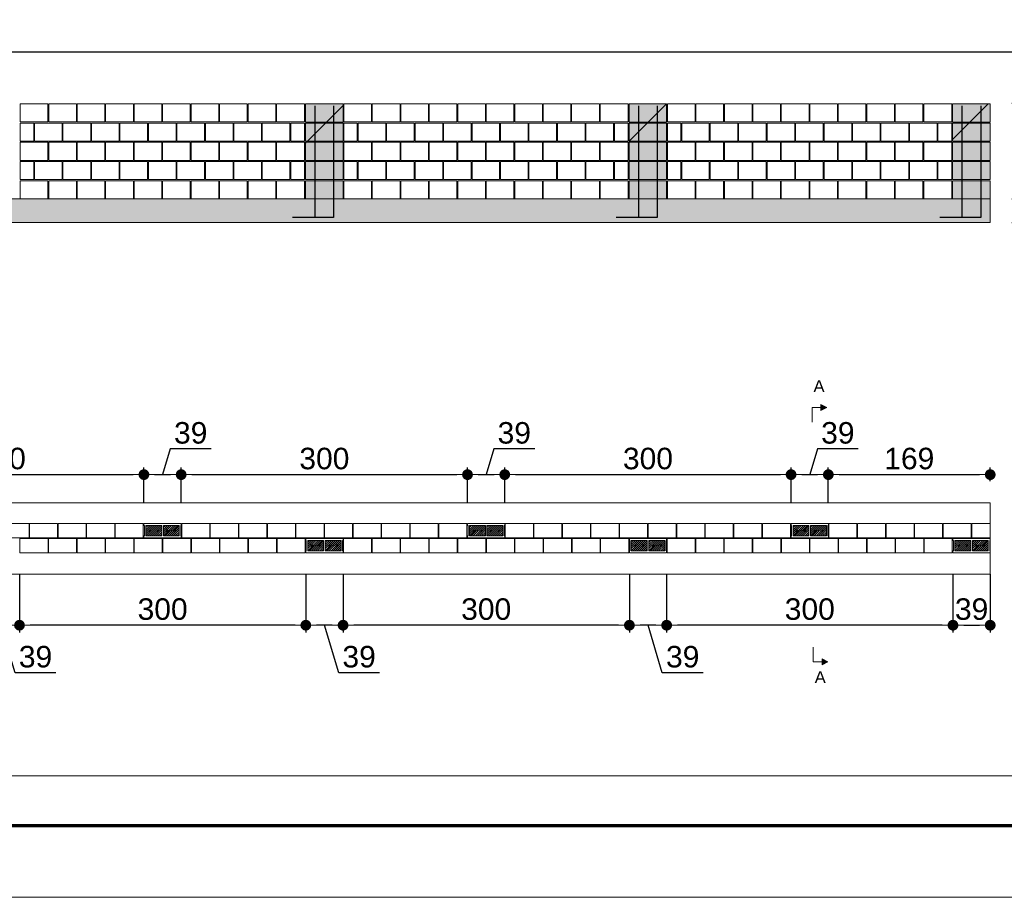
# Model space of a CAD drawing. Header units: millimetres. Extents: x 83 to 471, y -739 to 93.
# Tile 41 of 185: x 174 to 188, y -641 to -629. Entities that reach past the tile are written whole.
import ezdxf
from ezdxf.enums import TextEntityAlignment as Align

# ---------------------------------------------------------------- set-up
doc = ezdxf.new("R2010")
doc.units = ezdxf.units.MM
for name, color, linetype, lineweight in [('.', 7, 'Continuous', 5), ('__MAGNUS.Cota', 30, 'Continuous', 9), ('__MAGNUS.Margem', 7, 'Continuous', 70), ('__MAGNUS.Selo', 7, 'Continuous', 30), ('ALVEOLOS', 7, 'Continuous', 9), ('COTAS', 250, 'Continuous', 5), ('ELE_REF_LINHAS_MARCAS_PLANTA', 7, 'Continuous', 9), ('ELE_REF_MARCAS_PLANTA', 7, 'Continuous', 9), ('MEIA_PECA', 7, 'Continuous', 0), ('PECA_COMPLETA', 7, 'Continuous', 0), ('PECA_DE_PREENCHIMENTO', 7, 'Continuous', 0), ('PREEN_ALVEOLOS', 7, 'Continuous', 9), ('ROTULOS_VERTICAIS', 7, 'Continuous', 9), ('VIG_FACES', 186, 'Continuous', 9)]:
    doc.layers.add(name, color=color, linetype=linetype, lineweight=lineweight)
doc.styles.add('Arial', font='arial.ttf')
doc.styles.add('Arial Narrow', font='ARIALN.TTF')
doc.dimstyles.new('Copy of UM_75.000000', dxfattribs={"dimtxt": 0.3, "dimasz": 0.15, "dimexe": 0.1, "dimexo": 0.3, "dimgap": 0.07, "dimtad": 1, "dimdec": 0, "dimlfac": 75, "dimzin": 0, "dimdsep": 46, "dimtxsty": 'Arial', "dimblk": 'DOT', "dimcen": 0.09, "dimdle": 0.1, "dimclrd": 30, "dimclre": 30, "dimclrt": 7, "dimadec": 1, "dimazin": 2, "dimtfac": 1, "dimtdec": 0, "dimtofl": 0, "dimtmove": 0, "dimatfit": 3, "dimldrblk": 'DOT', "dimfxl": 1, "dimtolj": 1, "dimarcsym": 0})

# ---------------------------------------------------------------- blocks, each defined once
blk = doc.blocks.new('*U1866')
at = {"layer": '__MAGNUS.Margem', "linetype": 'Continuous'}
blk.add_line((-980.92, -2.28), (173.08, -2.28), dxfattribs=at)
at = {"layer": '__MAGNUS.Margem', "lineweight": 9}
blk.add_line((-1005.92, -12.28), (183.08, -12.28), dxfattribs=at)
at = {"layer": '__MAGNUS.Selo', "style": 'Arial Narrow', "width": 1}
for tag, height, p in [('PROPRIETÁRIO', 3.4, (17.21, 48.91)), ('EDIFICAÇÃORESIDENCIAL', 3.4, (17.21, 40.61)), ('ESTRUTURAL', 3.4, (17.8, 20.69)), ('ANTEPROJETO', 2.43, (111.69, 13.5)), ('ARQ01/01', 5.5, (139.44, 9.5)), ('INDICADA', 2.43, (111.53, 8))]:
    blk.add_attdef(tag, text='', height=height, dxfattribs=at).set_placement(p, align=Align.MIDDLE_LEFT)
at = {"layer": '__MAGNUS.Selo', "lineweight": 30, "flags": 104}
for tag, p in [('ENDEREÇODAOBRA', (17.21, 33.54)), ('ENDEREÇODAOBRA', (17.21, 27.87)), ('TÍTULO', (17.21, 10.8))]:
    blk.add_attdef(tag, text='', height=3.4, dxfattribs=at).set_placement(p, align=Align.MIDDLE_LEFT)
blk = doc.blocks.new('blocoss50')
at = {"layer": 'MEIA_PECA'}
for points in [[(-0.467, -0.268), (-0.467, -0.521), (-0.274, -0.521), (-0.274, -0.268), (-0.467, -0.268)], [(-0.467, -0.804), (-0.467, -1.057), (-0.274, -1.057), (-0.274, -0.804), (-0.467, -0.804)]]:
    blk.add_lwpolyline(points, close=True, dxfattribs=at)
at = {"layer": 'PECA_COMPLETA'}
for points in [[(-4.243, 0), (-4.243, -0.253), (-3.857, -0.253), (-3.857, 0), (-4.243, 0)], [(-3.846, 0), (-3.846, -0.253), (-3.459, -0.253), (-3.459, 0), (-3.846, 0)], [(-3.448, 0), (-3.448, -0.253), (-3.062, -0.253), (-3.062, 0), (-3.448, 0)], [(-3.051, 0), (-3.051, -0.253), (-2.664, -0.253), (-2.664, 0), (-3.051, 0)], [(-2.653, 0), (-2.653, -0.253), (-2.266, -0.253), (-2.266, 0), (-2.653, 0)], [(-2.256, 0), (-2.256, -0.253), (-1.869, -0.253), (-1.869, 0), (-2.256, 0)], [(-1.858, 0), (-1.858, -0.253), (-1.471, -0.253), (-1.471, 0), (-1.858, 0)], [(-1.461, 0), (-1.461, -0.253), (-1.074, -0.253), (-1.074, 0), (-1.461, 0)], [(-1.063, 0), (-1.063, -0.253), (-0.676, -0.253), (-0.676, 0), (-1.063, 0)], [(-0.666, 0), (-0.666, -0.253), (-0.274, -0.253), (-0.274, 0), (-0.666, 0)], [(-4.243, -0.268), (-4.243, -0.521), (-4.055, -0.521), (-4.055, -0.268)], [(-4.044, -0.268), (-4.044, -0.521), (-3.658, -0.521), (-3.658, -0.268), (-4.044, -0.268)], [(-3.647, -0.268), (-3.647, -0.521), (-3.26, -0.521), (-3.26, -0.268), (-3.647, -0.268)], [(-3.249, -0.268), (-3.249, -0.521), (-2.863, -0.521), (-2.863, -0.268), (-3.249, -0.268)], [(-2.852, -0.268), (-2.852, -0.521), (-2.465, -0.521), (-2.465, -0.268), (-2.852, -0.268)], [(-2.454, -0.268), (-2.454, -0.521), (-2.068, -0.521), (-2.068, -0.268), (-2.454, -0.268)], [(-2.057, -0.268), (-2.057, -0.521), (-1.67, -0.521), (-1.67, -0.268), (-2.057, -0.268)], [(-1.659, -0.268), (-1.659, -0.521), (-1.273, -0.521), (-1.273, -0.268), (-1.659, -0.268)], [(-1.262, -0.268), (-1.262, -0.521), (-0.875, -0.521), (-0.875, -0.268), (-1.262, -0.268)], [(-0.864, -0.268), (-0.864, -0.521), (-0.478, -0.521), (-0.478, -0.268), (-0.864, -0.268)], [(-4.243, -0.536), (-4.243, -0.789), (-3.857, -0.789), (-3.857, -0.536), (-4.243, -0.536)], [(-3.846, -0.536), (-3.846, -0.789), (-3.459, -0.789), (-3.459, -0.536), (-3.846, -0.536)], [(-3.448, -0.536), (-3.448, -0.789), (-3.062, -0.789), (-3.062, -0.536), (-3.448, -0.536)], [(-3.051, -0.536), (-3.051, -0.789), (-2.664, -0.789), (-2.664, -0.536), (-3.051, -0.536)], [(-2.653, -0.536), (-2.653, -0.789), (-2.266, -0.789), (-2.266, -0.536), (-2.653, -0.536)], [(-2.256, -0.536), (-2.256, -0.789), (-1.869, -0.789), (-1.869, -0.536), (-2.256, -0.536)], [(-1.858, -0.536), (-1.858, -0.789), (-1.471, -0.789), (-1.471, -0.536), (-1.858, -0.536)], [(-1.461, -0.536), (-1.461, -0.789), (-1.074, -0.789), (-1.074, -0.536), (-1.461, -0.536)], [(-1.063, -0.536), (-1.063, -0.789), (-0.676, -0.789), (-0.676, -0.536), (-1.063, -0.536)], [(-0.666, -0.536), (-0.666, -0.789), (-0.274, -0.789), (-0.274, -0.536), (-0.666, -0.536)], [(-4.243, -0.804), (-4.243, -1.057), (-4.055, -1.057), (-4.055, -0.804)], [(-4.044, -0.804), (-4.044, -1.057), (-3.658, -1.057), (-3.658, -0.804), (-4.044, -0.804)], [(-3.647, -0.804), (-3.647, -1.057), (-3.26, -1.057), (-3.26, -0.804), (-3.647, -0.804)], [(-3.249, -0.804), (-3.249, -1.057), (-2.863, -1.057), (-2.863, -0.804), (-3.249, -0.804)], [(-2.852, -0.804), (-2.852, -1.057), (-2.465, -1.057), (-2.465, -0.804), (-2.852, -0.804)], [(-2.454, -0.804), (-2.454, -1.057), (-2.068, -1.057), (-2.068, -0.804), (-2.454, -0.804)], [(-2.057, -0.804), (-2.057, -1.057), (-1.67, -1.057), (-1.67, -0.804), (-2.057, -0.804)], [(-1.659, -0.804), (-1.659, -1.057), (-1.273, -1.057), (-1.273, -0.804), (-1.659, -0.804)], [(-1.262, -0.804), (-1.262, -1.057), (-0.875, -1.057), (-0.875, -0.804), (-1.262, -0.804)], [(-0.864, -0.804), (-0.864, -1.057), (-0.478, -1.057), (-0.478, -0.804), (-0.864, -0.804)], [(-4.243, -1.072), (-4.243, -1.325), (-3.857, -1.325), (-3.857, -1.072), (-4.243, -1.072)], [(-3.846, -1.072), (-3.846, -1.325), (-3.459, -1.325), (-3.459, -1.072), (-3.846, -1.072)], [(-3.448, -1.072), (-3.448, -1.325), (-3.062, -1.325), (-3.062, -1.072), (-3.448, -1.072)], [(-3.051, -1.072), (-3.051, -1.325), (-2.664, -1.325), (-2.664, -1.072), (-3.051, -1.072)], [(-2.653, -1.072), (-2.653, -1.325), (-2.266, -1.325), (-2.266, -1.072), (-2.653, -1.072)], [(-2.256, -1.072), (-2.256, -1.325), (-1.869, -1.325), (-1.869, -1.072), (-2.256, -1.072)], [(-1.858, -1.072), (-1.858, -1.325), (-1.471, -1.325), (-1.471, -1.072), (-1.858, -1.072)], [(-1.461, -1.072), (-1.461, -1.325), (-1.074, -1.325), (-1.074, -1.072), (-1.461, -1.072)], [(-1.063, -1.072), (-1.063, -1.325), (-0.676, -1.325), (-0.676, -1.072), (-1.063, -1.072)], [(-0.666, -1.072), (-0.666, -1.325), (-0.274, -1.325), (-0.274, -1.072), (-0.666, -1.072)]]:
    blk.add_lwpolyline(points, close=True, dxfattribs=at)
blk = doc.blocks.new('prumada')
at = {"layer": '.'}
h = blk.add_hatch(dxfattribs=at)
h.set_pattern_fill('ANSI31', color=256)
h.paths.add_polyline_path([(-0.525, 0.789), (-0.525, 0.536), (0, 0.536), (0, 0.789), (-0.525, 0.789), (-0.525, 0.789)])
h.paths.add_polyline_path([(-0.525, 1.057), (-0.525, 0.804), (0, 0.804), (0, 1.057), (-0.525, 1.057), (-0.525, 1.057)])
h.paths.add_polyline_path([(-0.525, 0.521), (-0.525, 0.268), (0, 0.268), (0, 0.521), (-0.525, 0.521), (-0.525, 0.521)])
h.paths.add_polyline_path([(-0.525, 0.253), (-0.525, 0), (0, 0), (0, 0.253), (-0.525, 0.253), (-0.525, 0.253)])
h.paths.add_polyline_path([(-0.525, 1.325), (-0.525, 1.072), (0, 1.072), (0, 1.325), (-0.525, 1.325), (-0.525, 1.325)])
h = blk.add_hatch(color=254, dxfattribs=at)
h.dxf.hatch_style = 1
h.paths.add_polyline_path([(-0.525, 0.789), (-0.525, 0.536), (0, 0.536), (0, 0.789), (-0.525, 0.789), (-0.525, 0.789)])
h.paths.add_polyline_path([(-0.525, 1.057), (-0.525, 0.804), (0, 0.804), (0, 1.057), (-0.525, 1.057), (-0.525, 1.057)])
h.paths.add_polyline_path([(-0.525, 0.521), (-0.525, 0.268), (0, 0.268), (0, 0.521), (-0.525, 0.521), (-0.525, 0.521)])
h.paths.add_polyline_path([(-0.525, 0.253), (-0.525, 0), (0, 0), (0, 0.253), (-0.525, 0.253), (-0.525, 0.253)])
h.paths.add_polyline_path([(-0.525, 1.325), (-0.525, 1.072), (0, 1.072), (0, 1.325), (-0.525, 1.325), (-0.525, 1.325)])
for points in [[(-0.394, 1.3), (-0.394, -0.26), (-0.705, -0.26)], [(-0.131, 1.3), (-0.131, -0.26), (-0.442, -0.26)]]:
    blk.add_lwpolyline(points)
at = {"layer": 'PECA_COMPLETA'}
for points in [[(-0.525, 1.325), (-0.525, 1.072), (0, 1.072), (0, 1.325), (-0.525, 1.325)], [(-0.525, 1.057), (-0.525, 0.804), (0, 0.804), (0, 1.057), (-0.525, 1.057)], [(-0.525, 0.789), (-0.525, 0.536), (0, 0.536), (0, 0.789), (-0.525, 0.789)], [(-0.525, 0.521), (-0.525, 0.268), (0, 0.268), (0, 0.521), (-0.525, 0.521)], [(-0.525, 0.253), (-0.525, 0), (0, 0), (0, 0.253), (-0.525, 0.253)]]:
    blk.add_lwpolyline(points, close=True, dxfattribs=at)
blk = doc.blocks.new('_DOT')
at = {"layer": '__MAGNUS.Cota', "linetype": 'ByBlock'}
blk.add_line((-0.5, 0), (-1, 0), dxfattribs=at)
at = {"layer": '__MAGNUS.Cota', "linetype": 'ByBlock', "const_width": 0.5}
blk.add_lwpolyline([(-0.25, 0, 1), (0.25, 0, 1)], format="xyb", close=True, dxfattribs=at)
blk = doc.blocks.new('*D4580')
at = {"layer": 'COTAS', "color": 30, "lineweight": -2}
for p, q in [((188.095, -631.069), (188.095, -630.919)), ((187.64, -631.219), (188.195, -631.219)), ((187.64, -631.549), (188.195, -631.549)), ((188.095, -631.699), (188.095, -631.849))]:
    blk.add_line(p, q, dxfattribs=at)
at = {"layer": 'Defpoints', "color": 0}
for p in [(187.34, -631.219), (188.095, -631.219), (187.34, -631.549)]:
    blk.add_point(p, dxfattribs=at)
at = {"layer": 'COTAS', "color": 30, "linetype": 'ByBlock', "lineweight": -2, "xscale": 0.15, "yscale": 0.15, "zscale": 0.15}
for p, rotation in [((188.095, -631.219), 270), ((188.095, -631.549), 90)]:
    blk.add_blockref('_DOT', p, dxfattribs=dict(at, rotation=rotation))
at = {"layer": 'COTAS', "color": 7, "insert": (187.871, -631.418), "char_height": 0.3, "attachment_point": 5, "rotation": 90, "style": 'Arial'}
blk.add_mtext('\\A1;25', dxfattribs=at)
blk = doc.blocks.new('*D4581')
at = {"layer": 'COTAS', "color": 30, "lineweight": -2}
for p, q in [((187.64, -629.884), (188.195, -629.884)), ((188.095, -631.069), (188.095, -630.034)), ((187.64, -631.219), (188.195, -631.219))]:
    blk.add_line(p, q, dxfattribs=at)
at = {"layer": 'Defpoints', "color": 0}
for p in [(187.34, -629.884), (188.095, -629.884), (187.34, -631.219)]:
    blk.add_point(p, dxfattribs=at)
at = {"layer": 'COTAS', "color": 30, "linetype": 'ByBlock', "lineweight": -2, "xscale": 0.15, "yscale": 0.15, "zscale": 0.15}
for p, rotation in [((188.095, -629.884), 90), ((188.095, -631.219), 270)]:
    blk.add_blockref('_DOT', p, dxfattribs=dict(at, rotation=rotation))
at = {"layer": 'COTAS', "color": 7, "insert": (187.871, -630.551), "char_height": 0.3, "attachment_point": 5, "rotation": 90, "style": 'Arial'}
blk.add_mtext('\\A1;100', dxfattribs=at)
blk = doc.blocks.new('ghghghhfghfgh')
at = {"layer": 'ROTULOS_VERTICAIS'}
h = blk.add_hatch(color=256, dxfattribs=at)
edge = h.paths.add_edge_path(flags=0)
edge.add_arc((-0.438, -0.1), 0.0133, 0, 360)
h = blk.add_hatch(color=256, dxfattribs=at)
edge = h.paths.add_edge_path(flags=0)
edge.add_arc((-0.326, -0.1), 0.0133, 0, 360)
h = blk.add_hatch(color=256, dxfattribs=at)
edge = h.paths.add_edge_path(flags=0)
edge.add_arc((-0.194, -0.1), 0.0133, 0, 360)
h = blk.add_hatch(color=256, dxfattribs=at)
edge = h.paths.add_edge_path(flags=0)
edge.add_arc((-0.082, -0.1), 0.0133, 0, 360)
at = {"layer": 'ALVEOLOS'}
for p, q in [((-0.52, 0), (0, 0)), ((0, -0.2), (-0.52, -0.2))]:
    blk.add_line(p, q, dxfattribs=at)
for points in [[(-0.52, 0), (-0.52, -0.027), (-0.513, -0.027), (-0.513, -0.173)], [(0, 0), (0, -0.027), (-0.007, -0.027), (-0.007, -0.173)], [(-0.52, -0.2), (-0.52, -0.173), (-0.513, -0.173)], [(0, -0.2), (0, -0.173), (-0.007, -0.173)]]:
    blk.add_lwpolyline(points, dxfattribs=at)
for points in [[(-0.493, -0.173), (-0.271, -0.173), (-0.271, -0.027), (-0.493, -0.027)], [(-0.249, -0.173), (-0.027, -0.173), (-0.027, -0.027), (-0.249, -0.027)]]:
    blk.add_lwpolyline(points, close=True, dxfattribs=at)
at = {"layer": 'PREEN_ALVEOLOS'}
for p, q in [((-0.493, -0.142), (-0.378, -0.027)), ((-0.493, -0.086), (-0.434, -0.027)), ((-0.493, -0.029), (-0.491, -0.027)), ((-0.493, -0.057), (-0.463, -0.027)), ((-0.493, -0.114), (-0.406, -0.027)), ((-0.493, -0.171), (-0.349, -0.027)), ((-0.468, -0.173), (-0.321, -0.027)), ((-0.44, -0.173), (-0.293, -0.027)), ((-0.411, -0.173), (-0.271, -0.033)), ((-0.383, -0.173), (-0.271, -0.061)), ((-0.355, -0.173), (-0.271, -0.089)), ((-0.326, -0.173), (-0.271, -0.118)), ((-0.249, -0.142), (-0.134, -0.027)), ((-0.249, -0.086), (-0.19, -0.027)), ((-0.249, -0.029), (-0.247, -0.027)), ((-0.249, -0.057), (-0.219, -0.027)), ((-0.249, -0.114), (-0.162, -0.027)), ((-0.249, -0.171), (-0.105, -0.027)), ((-0.224, -0.173), (-0.077, -0.027)), ((-0.196, -0.173), (-0.049, -0.027)), ((-0.167, -0.173), (-0.027, -0.033)), ((-0.139, -0.173), (-0.027, -0.061)), ((-0.111, -0.173), (-0.027, -0.089)), ((-0.082, -0.173), (-0.027, -0.118)), ((-0.298, -0.173), (-0.271, -0.146)), ((-0.054, -0.173), (-0.027, -0.146))]:
    blk.add_line(p, q, dxfattribs=at)
at = {"layer": 'ROTULOS_VERTICAIS'}
for centre in [(-0.438, -0.1), (-0.326, -0.1), (-0.194, -0.1), (-0.082, -0.1)]:
    blk.add_circle(centre, 0.0133, dxfattribs=at)
blk = doc.blocks.new('bloco 8 furos')
at = {"layer": 'PECA_COMPLETA'}
blk.add_lwpolyline([(0, 0.1), (0.392, 0.1), (0.392, -0.1), (0, -0.1)], close=True, dxfattribs=at)
blk = doc.blocks.new('*U4584')
blk.add_blockref('bloco 8 furos', (-0.196, 0))
blk = doc.blocks.new('*U4583')
at = {"color": 0, "linetype": 'ByBlock', "lineweight": -2, "transparency": 16777216}
for p in [(-3.589, 0), (-3.19, 0), (-2.792, 0), (-2.393, 0), (-1.994, 0), (-1.595, 0), (-1.196, 0), (-0.798, 0), (-0.399, 0), (0, 0)]:
    blk.add_blockref('*U4584', p, dxfattribs=at)
blk = doc.blocks.new('*U4586')
blk.add_blockref('bloco 8 furos', (-0.196, 0))
blk = doc.blocks.new('*U4585')
at = {"color": 0, "linetype": 'ByBlock', "lineweight": -2, "transparency": 16777216}
for p in [(-3.589, 0), (-3.19, 0), (-2.792, 0), (-2.393, 0), (-1.994, 0), (-1.595, 0), (-1.196, 0), (-0.798, 0), (-0.399, 0), (0, 0)]:
    blk.add_blockref('*U4586', p, dxfattribs=at)
blk = doc.blocks.new('*U4588')
blk.add_blockref('bloco 8 furos', (-0.196, 0))
blk = doc.blocks.new('*U4587')
at = {"color": 0, "linetype": 'ByBlock', "lineweight": -2, "transparency": 16777216}
for p in [(-3.589, 0), (-3.19, 0), (-2.792, 0), (-2.393, 0), (-1.994, 0), (-1.595, 0), (-1.196, 0), (-0.798, 0), (-0.399, 0), (0, 0)]:
    blk.add_blockref('*U4588', p, dxfattribs=at)
blk = doc.blocks.new('*D4643')
at = {"layer": 'COTAS', "color": 30, "lineweight": -2}
for p, q in [((186.82, -636.458), (186.82, -637.268)), ((187.34, -636.458), (187.34, -637.268)), ((186.97, -637.168), (187.19, -637.168))]:
    blk.add_line(p, q, dxfattribs=at)
at = {"layer": 'Defpoints', "color": 0}
for p in [(186.82, -636.158), (187.34, -636.158), (187.34, -637.168)]:
    blk.add_point(p, dxfattribs=at)
at = {"layer": 'COTAS', "color": 30, "linetype": 'ByBlock', "lineweight": -2, "xscale": 0.15, "yscale": 0.15, "zscale": 0.15, "rotation": 180}
blk.add_blockref('_DOT', (186.82, -637.168), dxfattribs=at)
at = {"layer": 'COTAS', "color": 30, "linetype": 'ByBlock', "lineweight": -2, "xscale": 0.15, "yscale": 0.15, "zscale": 0.15}
blk.add_blockref('_DOT', (187.34, -637.168), dxfattribs=at)
at = {"layer": 'COTAS', "color": 7, "insert": (187.08, -636.945), "char_height": 0.3, "attachment_point": 5, "style": 'Arial'}
blk.add_mtext('\\A1;39', dxfattribs=at)
blk = doc.blocks.new('*D4644')
at = {"layer": 'COTAS', "color": 30, "lineweight": -2}
for p, q in [((182.823, -636.458), (182.823, -637.268)), ((186.82, -636.458), (186.82, -637.268)), ((186.67, -637.168), (182.973, -637.168))]:
    blk.add_line(p, q, dxfattribs=at)
at = {"layer": 'Defpoints', "color": 0}
for p in [(182.823, -636.158), (186.82, -636.158), (182.823, -637.168)]:
    blk.add_point(p, dxfattribs=at)
at = {"layer": 'COTAS', "color": 30, "linetype": 'ByBlock', "lineweight": -2, "xscale": 0.15, "yscale": 0.15, "zscale": 0.15, "rotation": 180}
blk.add_blockref('_DOT', (182.823, -637.168), dxfattribs=at)
at = {"layer": 'COTAS', "color": 30, "linetype": 'ByBlock', "lineweight": -2, "xscale": 0.15, "yscale": 0.15, "zscale": 0.15}
blk.add_blockref('_DOT', (186.82, -637.168), dxfattribs=at)
at = {"layer": 'COTAS', "color": 7, "insert": (184.821, -636.945), "char_height": 0.3, "attachment_point": 5, "style": 'Arial'}
blk.add_mtext('\\A1;300', dxfattribs=at)
blk = doc.blocks.new('*D4645')
at = {"layer": 'COTAS', "color": 30, "lineweight": -2}
for p, q in [((182.303, -636.458), (182.303, -637.268)), ((182.823, -636.458), (182.823, -637.268)), ((182.673, -637.168), (182.453, -637.168)), ((182.762, -637.833), (182.563, -637.168)), ((183.332, -637.833), (182.762, -637.833))]:
    blk.add_line(p, q, dxfattribs=at)
at = {"layer": 'Defpoints', "color": 0}
for p in [(182.303, -636.158), (182.823, -636.158), (182.303, -637.168)]:
    blk.add_point(p, dxfattribs=at)
at = {"layer": 'COTAS', "color": 30, "linetype": 'ByBlock', "lineweight": -2, "xscale": 0.15, "yscale": 0.15, "zscale": 0.15, "rotation": 180}
blk.add_blockref('_DOT', (182.303, -637.168), dxfattribs=at)
at = {"layer": 'COTAS', "color": 30, "linetype": 'ByBlock', "lineweight": -2, "xscale": 0.15, "yscale": 0.15, "zscale": 0.15}
blk.add_blockref('_DOT', (182.823, -637.168), dxfattribs=at)
at = {"layer": 'COTAS', "color": 7, "insert": (183.047, -637.609), "char_height": 0.3, "attachment_point": 5, "style": 'Arial'}
blk.add_mtext('\\A1;39', dxfattribs=at)
blk = doc.blocks.new('*D4646')
at = {"layer": 'COTAS', "color": 30, "lineweight": -2}
for p, q in [((178.306, -636.458), (178.306, -637.268)), ((182.303, -636.458), (182.303, -637.268)), ((182.153, -637.168), (178.456, -637.168))]:
    blk.add_line(p, q, dxfattribs=at)
at = {"layer": 'Defpoints', "color": 0}
for p in [(178.306, -636.158), (182.303, -636.158), (178.306, -637.168)]:
    blk.add_point(p, dxfattribs=at)
at = {"layer": 'COTAS', "color": 30, "linetype": 'ByBlock', "lineweight": -2, "xscale": 0.15, "yscale": 0.15, "zscale": 0.15, "rotation": 180}
blk.add_blockref('_DOT', (178.306, -637.168), dxfattribs=at)
at = {"layer": 'COTAS', "color": 30, "linetype": 'ByBlock', "lineweight": -2, "xscale": 0.15, "yscale": 0.15, "zscale": 0.15}
blk.add_blockref('_DOT', (182.303, -637.168), dxfattribs=at)
at = {"layer": 'COTAS', "color": 7, "insert": (180.304, -636.945), "char_height": 0.3, "attachment_point": 5, "style": 'Arial'}
blk.add_mtext('\\A1;300', dxfattribs=at)
blk = doc.blocks.new('*D4647')
at = {"layer": 'COTAS', "color": 30, "lineweight": -2}
for p, q in [((177.786, -636.458), (177.786, -637.268)), ((178.306, -636.458), (178.306, -637.268)), ((178.156, -637.168), (177.936, -637.168)), ((178.245, -637.833), (178.046, -637.168)), ((178.815, -637.833), (178.245, -637.833))]:
    blk.add_line(p, q, dxfattribs=at)
at = {"layer": 'Defpoints', "color": 0}
for p in [(177.786, -636.158), (178.306, -636.158), (177.786, -637.168)]:
    blk.add_point(p, dxfattribs=at)
at = {"layer": 'COTAS', "color": 30, "linetype": 'ByBlock', "lineweight": -2, "xscale": 0.15, "yscale": 0.15, "zscale": 0.15, "rotation": 180}
blk.add_blockref('_DOT', (177.786, -637.168), dxfattribs=at)
at = {"layer": 'COTAS', "color": 30, "linetype": 'ByBlock', "lineweight": -2, "xscale": 0.15, "yscale": 0.15, "zscale": 0.15}
blk.add_blockref('_DOT', (178.306, -637.168), dxfattribs=at)
at = {"layer": 'COTAS', "color": 7, "insert": (178.53, -637.609), "char_height": 0.3, "attachment_point": 5, "style": 'Arial'}
blk.add_mtext('\\A1;39', dxfattribs=at)
blk = doc.blocks.new('*D4648')
at = {"layer": 'COTAS', "color": 30, "lineweight": -2}
for p, q in [((173.789, -636.458), (173.789, -637.268)), ((177.786, -636.458), (177.786, -637.268)), ((177.636, -637.168), (173.939, -637.168))]:
    blk.add_line(p, q, dxfattribs=at)
at = {"layer": 'Defpoints', "color": 0}
for p in [(173.789, -636.158), (177.786, -636.158), (173.789, -637.168)]:
    blk.add_point(p, dxfattribs=at)
at = {"layer": 'COTAS', "color": 30, "linetype": 'ByBlock', "lineweight": -2, "xscale": 0.15, "yscale": 0.15, "zscale": 0.15, "rotation": 180}
blk.add_blockref('_DOT', (173.789, -637.168), dxfattribs=at)
at = {"layer": 'COTAS', "color": 30, "linetype": 'ByBlock', "lineweight": -2, "xscale": 0.15, "yscale": 0.15, "zscale": 0.15}
blk.add_blockref('_DOT', (177.786, -637.168), dxfattribs=at)
at = {"layer": 'COTAS', "color": 7, "insert": (175.787, -636.945), "char_height": 0.3, "attachment_point": 5, "style": 'Arial'}
blk.add_mtext('\\A1;300', dxfattribs=at)
blk = doc.blocks.new('*D4649')
at = {"layer": 'COTAS', "color": 30, "lineweight": -2}
for p, q in [((173.269, -636.458), (173.269, -637.268)), ((173.789, -636.458), (173.789, -637.268)), ((173.639, -637.168), (173.419, -637.168)), ((173.728, -637.833), (173.529, -637.168)), ((174.298, -637.833), (173.728, -637.833))]:
    blk.add_line(p, q, dxfattribs=at)
at = {"layer": 'Defpoints', "color": 0}
for p in [(173.269, -636.158), (173.789, -636.158), (173.269, -637.168)]:
    blk.add_point(p, dxfattribs=at)
at = {"layer": 'COTAS', "color": 30, "linetype": 'ByBlock', "lineweight": -2, "xscale": 0.15, "yscale": 0.15, "zscale": 0.15, "rotation": 180}
blk.add_blockref('_DOT', (173.269, -637.168), dxfattribs=at)
at = {"layer": 'COTAS', "color": 30, "linetype": 'ByBlock', "lineweight": -2, "xscale": 0.15, "yscale": 0.15, "zscale": 0.15}
blk.add_blockref('_DOT', (173.789, -637.168), dxfattribs=at)
at = {"layer": 'COTAS', "color": 7, "insert": (174.013, -637.609), "char_height": 0.3, "attachment_point": 5, "style": 'Arial'}
blk.add_mtext('\\A1;39', dxfattribs=at)
blk = doc.blocks.new('*D4695')
at = {"layer": 'COTAS', "color": 30, "lineweight": -2}
for p, q in [((171.529, -635.463), (171.529, -634.967)), ((175.526, -635.463), (175.526, -634.967)), ((171.679, -635.067), (175.376, -635.067))]:
    blk.add_line(p, q, dxfattribs=at)
at = {"layer": 'Defpoints', "color": 0}
for p in [(175.526, -635.067), (171.529, -635.763), (175.526, -635.763)]:
    blk.add_point(p, dxfattribs=at)
at = {"layer": 'COTAS', "color": 30, "linetype": 'ByBlock', "lineweight": -2, "xscale": 0.15, "yscale": 0.15, "zscale": 0.15, "rotation": 180}
blk.add_blockref('_DOT', (171.529, -635.067), dxfattribs=at)
at = {"layer": 'COTAS', "color": 30, "linetype": 'ByBlock', "lineweight": -2, "xscale": 0.15, "yscale": 0.15, "zscale": 0.15}
blk.add_blockref('_DOT', (175.526, -635.067), dxfattribs=at)
at = {"layer": 'COTAS', "color": 7, "insert": (173.528, -634.844), "char_height": 0.3, "attachment_point": 5, "style": 'Arial'}
blk.add_mtext('\\A1;300', dxfattribs=at)
blk = doc.blocks.new('*D4696')
at = {"layer": 'COTAS', "color": 30, "lineweight": -2}
for p, q in [((175.894, -634.709), (175.786, -635.067)), ((176.464, -634.709), (175.894, -634.709)), ((175.526, -635.463), (175.526, -634.967)), ((176.046, -635.463), (176.046, -634.967)), ((175.676, -635.067), (175.896, -635.067))]:
    blk.add_line(p, q, dxfattribs=at)
at = {"layer": 'Defpoints', "color": 0}
for p in [(176.046, -635.067), (175.526, -635.763), (176.046, -635.763)]:
    blk.add_point(p, dxfattribs=at)
at = {"layer": 'COTAS', "color": 30, "linetype": 'ByBlock', "lineweight": -2, "xscale": 0.15, "yscale": 0.15, "zscale": 0.15, "rotation": 180}
blk.add_blockref('_DOT', (175.526, -635.067), dxfattribs=at)
at = {"layer": 'COTAS', "color": 30, "linetype": 'ByBlock', "lineweight": -2, "xscale": 0.15, "yscale": 0.15, "zscale": 0.15}
blk.add_blockref('_DOT', (176.046, -635.067), dxfattribs=at)
at = {"layer": 'COTAS', "color": 7, "insert": (176.179, -634.486), "char_height": 0.3, "attachment_point": 5, "style": 'Arial'}
blk.add_mtext('\\A1;39', dxfattribs=at)
blk = doc.blocks.new('*D4697')
at = {"layer": 'COTAS', "color": 30, "lineweight": -2}
for p, q in [((176.046, -635.463), (176.046, -634.967)), ((180.043, -635.463), (180.043, -634.967)), ((176.196, -635.067), (179.893, -635.067))]:
    blk.add_line(p, q, dxfattribs=at)
at = {"layer": 'Defpoints', "color": 0}
for p in [(180.043, -635.067), (176.046, -635.763), (180.043, -635.763)]:
    blk.add_point(p, dxfattribs=at)
at = {"layer": 'COTAS', "color": 30, "linetype": 'ByBlock', "lineweight": -2, "xscale": 0.15, "yscale": 0.15, "zscale": 0.15, "rotation": 180}
blk.add_blockref('_DOT', (176.046, -635.067), dxfattribs=at)
at = {"layer": 'COTAS', "color": 30, "linetype": 'ByBlock', "lineweight": -2, "xscale": 0.15, "yscale": 0.15, "zscale": 0.15}
blk.add_blockref('_DOT', (180.043, -635.067), dxfattribs=at)
at = {"layer": 'COTAS', "color": 7, "insert": (178.045, -634.844), "char_height": 0.3, "attachment_point": 5, "style": 'Arial'}
blk.add_mtext('\\A1;300', dxfattribs=at)
blk = doc.blocks.new('*D4698')
at = {"layer": 'COTAS', "color": 30, "lineweight": -2}
for p, q in [((180.411, -634.709), (180.303, -635.067)), ((180.981, -634.709), (180.411, -634.709)), ((180.043, -635.463), (180.043, -634.967)), ((180.563, -635.463), (180.563, -634.967)), ((180.193, -635.067), (180.413, -635.067))]:
    blk.add_line(p, q, dxfattribs=at)
at = {"layer": 'Defpoints', "color": 0}
for p in [(180.563, -635.067), (180.043, -635.763), (180.563, -635.763)]:
    blk.add_point(p, dxfattribs=at)
at = {"layer": 'COTAS', "color": 30, "linetype": 'ByBlock', "lineweight": -2, "xscale": 0.15, "yscale": 0.15, "zscale": 0.15, "rotation": 180}
blk.add_blockref('_DOT', (180.043, -635.067), dxfattribs=at)
at = {"layer": 'COTAS', "color": 30, "linetype": 'ByBlock', "lineweight": -2, "xscale": 0.15, "yscale": 0.15, "zscale": 0.15}
blk.add_blockref('_DOT', (180.563, -635.067), dxfattribs=at)
at = {"layer": 'COTAS', "color": 7, "insert": (180.696, -634.486), "char_height": 0.3, "attachment_point": 5, "style": 'Arial'}
blk.add_mtext('\\A1;39', dxfattribs=at)
blk = doc.blocks.new('*D4699')
at = {"layer": 'COTAS', "color": 30, "lineweight": -2}
for p, q in [((180.563, -635.463), (180.563, -634.967)), ((184.56, -635.463), (184.56, -634.967)), ((180.713, -635.067), (184.41, -635.067))]:
    blk.add_line(p, q, dxfattribs=at)
at = {"layer": 'Defpoints', "color": 0}
for p in [(184.56, -635.067), (180.563, -635.763), (184.56, -635.763)]:
    blk.add_point(p, dxfattribs=at)
at = {"layer": 'COTAS', "color": 30, "linetype": 'ByBlock', "lineweight": -2, "xscale": 0.15, "yscale": 0.15, "zscale": 0.15, "rotation": 180}
blk.add_blockref('_DOT', (180.563, -635.067), dxfattribs=at)
at = {"layer": 'COTAS', "color": 30, "linetype": 'ByBlock', "lineweight": -2, "xscale": 0.15, "yscale": 0.15, "zscale": 0.15}
blk.add_blockref('_DOT', (184.56, -635.067), dxfattribs=at)
at = {"layer": 'COTAS', "color": 7, "insert": (182.562, -634.844), "char_height": 0.3, "attachment_point": 5, "style": 'Arial'}
blk.add_mtext('\\A1;300', dxfattribs=at)
blk = doc.blocks.new('*D4700')
at = {"layer": 'COTAS', "color": 30, "lineweight": -2}
for p, q in [((184.928, -634.709), (184.82, -635.067)), ((185.498, -634.709), (184.928, -634.709)), ((184.56, -635.463), (184.56, -634.967)), ((185.08, -635.463), (185.08, -634.967)), ((184.71, -635.067), (184.93, -635.067))]:
    blk.add_line(p, q, dxfattribs=at)
at = {"layer": 'Defpoints', "color": 0}
for p in [(185.08, -635.067), (184.56, -635.763), (185.08, -635.763)]:
    blk.add_point(p, dxfattribs=at)
at = {"layer": 'COTAS', "color": 30, "linetype": 'ByBlock', "lineweight": -2, "xscale": 0.15, "yscale": 0.15, "zscale": 0.15, "rotation": 180}
blk.add_blockref('_DOT', (184.56, -635.067), dxfattribs=at)
at = {"layer": 'COTAS', "color": 30, "linetype": 'ByBlock', "lineweight": -2, "xscale": 0.15, "yscale": 0.15, "zscale": 0.15}
blk.add_blockref('_DOT', (185.08, -635.067), dxfattribs=at)
at = {"layer": 'COTAS', "color": 7, "insert": (185.213, -634.486), "char_height": 0.3, "attachment_point": 5, "style": 'Arial'}
blk.add_mtext('\\A1;39', dxfattribs=at)
blk = doc.blocks.new('*D4701')
at = {"layer": 'COTAS', "color": 30, "lineweight": -2}
for p, q in [((185.08, -635.463), (185.08, -634.967)), ((187.34, -635.16), (187.34, -634.967)), ((185.23, -635.067), (187.19, -635.067))]:
    blk.add_line(p, q, dxfattribs=at)
at = {"layer": 'Defpoints', "color": 0}
for p in [(187.34, -635.067), (187.34, -635.46), (185.08, -635.763)]:
    blk.add_point(p, dxfattribs=at)
at = {"layer": 'COTAS', "color": 30, "linetype": 'ByBlock', "lineweight": -2, "xscale": 0.15, "yscale": 0.15, "zscale": 0.15, "rotation": 180}
blk.add_blockref('_DOT', (185.08, -635.067), dxfattribs=at)
at = {"layer": 'COTAS', "color": 30, "linetype": 'ByBlock', "lineweight": -2, "xscale": 0.15, "yscale": 0.15, "zscale": 0.15}
blk.add_blockref('_DOT', (187.34, -635.067), dxfattribs=at)
at = {"layer": 'COTAS', "color": 7, "insert": (186.21, -634.844), "char_height": 0.3, "attachment_point": 5, "style": 'Arial'}
blk.add_mtext('\\A1;169', dxfattribs=at)
blk = doc.blocks.new('*U4612')
blk.add_blockref('bloco 8 furos', (-0.196, 0))
blk = doc.blocks.new('*U4611')
at = {"color": 0, "linetype": 'ByBlock', "lineweight": -2, "transparency": 16777216}
for p in [(-3.589, 0), (-3.19, 0), (-2.792, 0), (-2.393, 0), (-1.994, 0), (-1.595, 0), (-1.196, 0), (-0.798, 0), (-0.399, 0), (0, 0)]:
    blk.add_blockref('*U4612', p, dxfattribs=at)
blk = doc.blocks.new('*U4614')
blk.add_blockref('bloco 8 furos', (-0.196, 0))
blk = doc.blocks.new('*U4613')
at = {"color": 0, "linetype": 'ByBlock', "lineweight": -2, "transparency": 16777216}
for p in [(-3.589, 0), (-3.19, 0), (-2.792, 0), (-2.393, 0), (-1.994, 0), (-1.595, 0), (-1.196, 0), (-0.798, 0), (-0.399, 0), (0, 0)]:
    blk.add_blockref('*U4614', p, dxfattribs=at)
blk = doc.blocks.new('*U4616')
blk.add_blockref('bloco 8 furos', (-0.196, 0))
blk = doc.blocks.new('*U4615')
at = {"color": 0, "linetype": 'ByBlock', "lineweight": -2, "transparency": 16777216}
for p in [(-3.589, 0), (-3.19, 0), (-2.792, 0), (-2.393, 0), (-1.994, 0), (-1.595, 0), (-1.196, 0), (-0.798, 0), (-0.399, 0), (0, 0)]:
    blk.add_blockref('*U4616', p, dxfattribs=at)

msp = doc.modelspace()

# ---------------------------------------------------------------- hatches: boundary and pattern name
at = {"layer": '.', "lineweight": 0}
h = msp.add_hatch(dxfattribs=at)
h.set_pattern_fill('AR-CONC', color=256, scale=0.0015)
h.set_pattern_definition([(50, (10.07631, -374.60226), (0.273277, -0.02390863), [0.028575, -0.314325]), (355, (10.0763, -374.60226), (-0.05286513, 0.28658527), [0.02286, -0.25146088]), (100.45144, (10.09908, -374.60425), (0.22041187, 0.26267663), [0.02428501, -0.26713537]), (46.1842, (10.0763, -374.52606), (0.40661856, -0.0630635), [0.0428625, -0.4714875]), (96.63556, (10.1102, -374.5313), (0.3561062, 0.3711392), [0.03642753, -0.4007034]), (351.18415, (10.0763, -374.52606), (0.3561062, 0.3711392), [0.03428995, -0.3771896]), (21, (10.11441, -374.5451), (0.22742159, -0.1533978), [0.028575, -0.314325]), (326, (10.1144, -374.5451), (0.09270304, 0.27628195), [0.02286, -0.25146]), (71.451445, (10.13336, -374.5579), (0.32012463, 0.12288415), [0.02428501, -0.2671349]), (37.5, (10.07631, -374.60226), (0.004632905, 0.126832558), [0, -0.248412, 0, -0.25527, 0, -0.2524125]), (7.5, (10.07631, -374.60226), (0.100229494, 0.15027086), [0, -0.145542, 0, -0.242697, 0, -0.0962025]), (327.5, (9.99135, -374.60226), (0.203385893, -0.008593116), [0, -0.09525, 0, -0.29718, 0, -0.394335]), (317.5, (9.95325, -374.60226), (0.22219377, 0.03813974), [0, -0.123825, 0, -0.197358, 0, -0.280035])])
h.paths.add_polyline_path([(102.39289, -631.21895), (187.33956, -631.21895), (187.33956, -631.54895), (102.39289, -631.54895), (102.39289, -631.21895)])
at = {"layer": 'ELE_REF_LINHAS_MARCAS_PLANTA'}
for points in [[(184.97577, -634.17004), (184.97577, -634.08844), (185.05737, -634.12924)], [(184.99243, -637.63877), (184.99243, -637.72037), (185.07403, -637.67957)]]:
    msp.add_hatch(color=256, dxfattribs=at).paths.add_polyline_path(points, flags=0)

# ---------------------------------------------------------------- linework, layer by layer
msp.add_line((194.51797, -629.17112), (96.62457, -629.17112))
for p, q in [((184.85337, -634.12924), (184.85337, -634.33324)), ((184.85337, -634.12924), (184.97577, -634.12924)), ((184.87003, -637.67957), (184.87003, -637.47557)), ((184.87003, -637.67957), (184.99243, -637.67957))]:
    msp.add_line(p, q, dxfattribs=at)
for points in [[(184.97577, -634.17004), (184.97577, -634.08844), (185.05737, -634.12924)], [(184.99243, -637.63877), (184.99243, -637.72037), (185.07403, -637.67957)]]:
    msp.add_lwpolyline(points, close=True, dxfattribs=at)
at = {"layer": 'PECA_COMPLETA'}
for points in [[(194.51797, -639.2695), (96.62457, -639.2695), (96.62457, -557.92932), (194.51797, -557.92932)], [(187.0816, -635.74953), (187.33956, -635.74953), (187.33956, -635.94953), (187.0816, -635.94953)]]:
    msp.add_lwpolyline(points, close=True, dxfattribs=at)
at = {"layer": 'PECA_DE_PREENCHIMENTO'}
msp.add_lwpolyline([(102.39289, -631.21895), (187.33956, -631.21895), (187.33956, -631.54895), (102.39289, -631.54895)], close=True, dxfattribs=at)
at = {"layer": 'VIG_FACES'}
for p, q in [((102.39289, -635.45951), (187.33956, -635.45951)), ((187.33956, -635.45951), (187.33956, -636.45617)), ((102.39289, -636.45617), (187.33956, -636.45617))]:
    msp.add_line(p, q, dxfattribs=at)

# ---------------------------------------------------------------- block references
for name, p in [('blocoss50', (178.04283, -629.89361)), ('prumada', (178.30556, -631.21895)), ('blocoss50', (182.55983, -629.89361)), ('prumada', (182.82256, -631.21895)), ('blocoss50', (187.07683, -629.89361)), ('prumada', (187.33956, -631.21895)), ('*U4587', (175.32142, -635.84953)), ('ghghghhfghfgh', (176.04639, -635.74953)), ('*U4585', (179.83842, -635.84953)), ('ghghghhfghfgh', (180.56339, -635.74953)), ('*U4583', (184.35542, -635.84953)), ('ghghghhfghfgh', (185.08039, -635.74953)), ('bloco 8 furos', (185.08758, -635.84953)), ('bloco 8 furos', (185.48638, -635.84953)), ('bloco 8 furos', (185.88519, -635.84953)), ('bloco 8 furos', (186.28399, -635.84953)), ('bloco 8 furos', (186.68279, -635.84953)), ('*U4615', (177.58059, -636.05784)), ('ghghghhfghfgh', (178.30556, -635.95784)), ('*U4613', (182.09759, -636.05784)), ('ghghghhfghfgh', (182.82256, -635.95784)), ('*U4611', (186.61459, -636.05784)), ('ghghghhfghfgh', (187.33956, -635.95784))]:
    msp.add_blockref(name, p)
at = {"layer": '__MAGNUS.Selo', "color": 7, "true_color": 0xffffff, "xscale": 0.0999999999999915, "yscale": 0.0999999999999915, "zscale": 0.0999999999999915}
msp.add_blockref('*U1866', (194.62889, -639.73632), dxfattribs=at)

# ---------------------------------------------------------------- texts
at = {"layer": 'ELE_REF_MARCAS_PLANTA', "style": 'Arial'}
for p in [(184.87249, -633.91591), (184.88916, -637.97624)]:
    msp.add_text('A', height=0.16667, dxfattribs=at).set_placement(p)

# ---------------------------------------------------------------- dimensions: what is measured, and where the dimension line sits
at = {"layer": 'COTAS'}
dim = msp.add_linear_dim(base=(188.09466, -629.88361), p1=(187.33956, -631.21895), p2=(187.33956, -629.88361), angle=90, dimstyle='Copy of UM_75.000000', override={"dimtmove": 1}, dxfattribs=at)
dim.commit()
dim.dimension.update_dxf_attribs({"geometry": '*D4581', "text_midpoint": (187.87149, -630.55128)})
dim = msp.add_linear_dim(base=(188.09466, -631.21895), p1=(187.33956, -631.54895), p2=(187.33956, -631.21895), angle=90, dimstyle='Copy of UM_75.000000', dxfattribs=at)
dim.commit()
dim.dimension.update_dxf_attribs({"geometry": '*D4580', "text_midpoint": (188.09466, -631.41796), "dimtype": 160})
for base, p1, p2, picture, middle in [((176.04639, -635.06718), (175.52639, -635.76287), (176.04639, -635.76287), '*D4696', (175.96387, -634.48563)), ((180.56339, -635.06718), (180.04339, -635.76287), (180.56339, -635.76287), '*D4698', (180.48087, -634.48563)), ((185.08039, -635.06718), (184.56039, -635.76287), (185.08039, -635.76287), '*D4700', (184.99787, -634.48563)), ((175.52639, -635.06718), (171.52939, -635.76287), (175.52639, -635.76287), '*D4695', (173.52789, -634.8439)), ((180.04339, -635.06718), (176.04639, -635.76287), (180.04339, -635.76287), '*D4697', (178.04489, -634.8439)), ((184.56039, -635.06718), (180.56339, -635.76287), (184.56039, -635.76287), '*D4699', (182.56189, -634.8439)), ((187.33956, -635.06718), (185.08039, -635.76287), (187.33956, -635.45951), '*D4701', (186.20997, -634.84401)), ((173.26856, -637.16792), (173.78856, -636.15784), (173.26856, -636.15784), '*D4649', (173.79801, -637.60947)), ((173.78856, -637.16792), (177.78556, -636.15784), (173.78856, -636.15784), '*D4648', (175.78706, -636.94464)), ((177.78556, -637.16792), (178.30556, -636.15784), (177.78556, -636.15784), '*D4647', (178.31501, -637.60947)), ((178.30556, -637.16792), (182.30256, -636.15784), (178.30556, -636.15784), '*D4646', (180.30406, -636.94464)), ((182.30256, -637.16792), (182.82256, -636.15784), (182.30256, -636.15784), '*D4645', (182.83201, -637.60947)), ((182.82256, -637.16792), (186.81956, -636.15784), (182.82256, -636.15784), '*D4644', (184.82106, -636.94464))]:
    dim = msp.add_linear_dim(base=base, p1=p1, p2=p2, dimstyle='Copy of UM_75.000000', override={"dimtmove": 1}, dxfattribs=at)
    dim.commit()
    dim.dimension.update_dxf_attribs({"geometry": picture, "text_midpoint": middle})
dim = msp.add_linear_dim(base=(187.33956, -637.16792), p1=(186.81956, -636.15784), p2=(187.33956, -636.15784), dimstyle='Copy of UM_75.000000', dxfattribs=at)
dim.commit()
dim.dimension.update_dxf_attribs({"geometry": '*D4643', "text_midpoint": (187.07956, -637.16792), "dimtype": 160})

doc.saveas('drawing.dxf')
